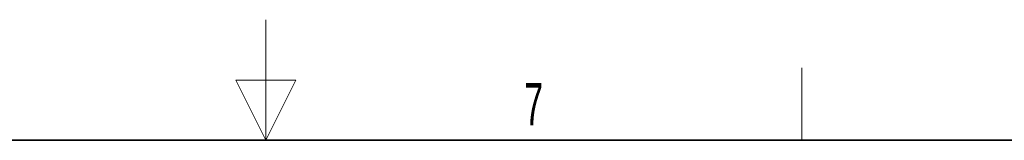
# Model space of a CAD drawing. Header units: millimetres. Extents: x 16 to 581, y 2 to 418.
# Tile 4 of 8: x 284 to 365, y 408 to 418. Entities that reach past the tile are written whole.
import ezdxf

# ---------------------------------------------------------------- set-up
doc = ezdxf.new("R2010")
doc.units = ezdxf.units.MM
doc.styles.add('SLDTEXTSTYLE0', font='TXT', dxfattribs={"width": 0.605})

msp = doc.modelspace()

# ---------------------------------------------------------------- linework, layer by layer
at = {"color": 7, "linetype": 'Continuous', "lineweight": 18}
for p, q in [((304, 418), (304, 408)), ((348.5, 408), (348.5, 414)), ((306.5, 413), (301.5, 413)), ((301.5, 413), (304, 408)), ((304, 408), (306.5, 413))]:
    msp.add_line(p, q, dxfattribs=at)
at = {"color": 7, "linetype": 'Continuous', "lineweight": 35}
msp.add_line((37, 408), (571, 408), dxfattribs=at)

# ---------------------------------------------------------------- texts
at = {"color": 7, "linetype": 'Continuous', "lineweight": 0, "insert": (326.228, 412.743), "char_height": 3.5, "attachment_point": 2, "style": 'SLDTEXTSTYLE0'}
msp.add_mtext('7', dxfattribs=at)

doc.saveas('drawing.dxf')
